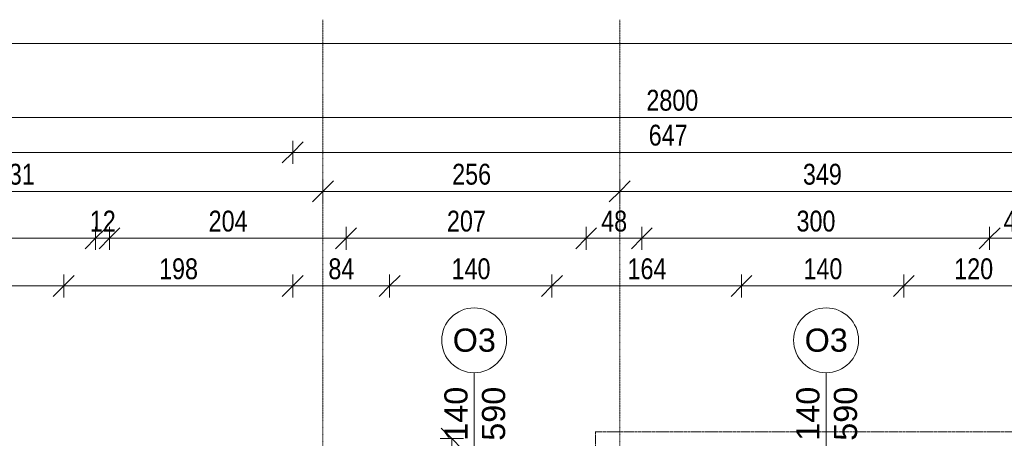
# Model space of a CAD drawing. Header units: centimetres. Extents: x 14785 to 20067, y -11124 to -8451.
# Tile 16 of 26: x 15958 to 16807, y -8812 to -8451. Entities that reach past the tile are written whole.
import ezdxf

# ---------------------------------------------------------------- set-up
doc = ezdxf.new("R2010")
doc.units = ezdxf.units.CM
doc.header["$XCLIPFRAME"] = 2
for name, pattern in [('Aligning Line 1_8_', [0.635, 0.3175, -0.3175]), ('Linia siatki', [0.9925, 0.47, -0.2175, 0.0875, -0.2175]), ('Linia wyrównania', [0.32004, 0.16002, -0.16002])]:
    doc.linetypes.add(name, pattern=pattern)
for name, color, linetype, lineweight in [('A-ANNO-DIMS', 211, 'Continuous', 9), ('A-ANNO-DIMS-100', 211, 'Continuous', 9), ('A-DETL', 90, 'Continuous', 9), ('A-DETL-THIN', 151, 'Continuous', 9), ('G-ANNO-REFR', 1, 'Linia wyrównania', 9), ('G-ANNO-TEXT', 231, 'Continuous', 9), ('S-GRID', 1, 'Continuous', 9)]:
    doc.layers.add(name, color=color, linetype=linetype, lineweight=lineweight)
doc.styles.add('Arial_4', font='arial.ttf', dxfattribs={"width": 0.8, "height": 18})
doc.styles.add('Arial_5', font='arial.ttf', dxfattribs={"height": 20})
doc.dimstyles.new('Przekątna_-_1_8_mm_Arial', dxfattribs={"dimscale": 30.48, "dimtxt": 18.364669, "dimasz": 0.590551, "dimexe": 0.328084, "dimexo": 0.0625, "dimgap": 0.016404, "dimtad": 1, "dimdec": 0, "dimdsep": 46, "dimtxsty": 'Arial_4', "dimblk1": 'OBLIQUE', "dimblk2": 'OBLIQUE', "dimsah": 1, "dimcen": 0.09, "dimazin": 0, "dimtfac": 1, "dimtdec": 4, "dimtix": 1, "dimtmove": 0, "dimatfit": 3, "dimfxl": 0.328084, "dimfxlon": 1, "dimtvp": 1, "dimtolj": 1, "dimtzin": 0, "dimarcsym": 2})
picture_1 = doc.add_image_def('image1.png', size_in_pixel=(425, 587))

# ---------------------------------------------------------------- blocks, each defined once
blk = doc.blocks.new('DIMBLOCK6-4_Poziom piętra')
at = {"layer": 'A-ANNO-DIMS-100'}
for p, q in [((15758.62, -8680.96), (15758.62, -8670.96)), ((15758.62, -8680.96), (15767.62, -8671.96)), ((15996.08, -8680.96), (15996.08, -8670.96)), ((15996.08, -8680.96), (16005.08, -8671.96)), ((15758.62, -8680.96), (15749.62, -8689.96)), ((15758.62, -8680.96), (15996.08, -8680.96)), ((15758.62, -8680.96), (15758.62, -8690.96)), ((15996.08, -8680.96), (15987.08, -8689.96)), ((15996.08, -8680.96), (15996.08, -8690.96))]:
    blk.add_line(p, q, dxfattribs=at)
at = {"layer": 'A-ANNO-DIMS-100', "color": 0, "insert": (15860.82, -8657.09), "char_height": 18, "width": 39.6677, "attachment_point": 1, "line_spacing_factor": 0.941778, "style": 'Arial_4'}
blk.add_mtext('237', dxfattribs=at)
blk = doc.blocks.new('_Oblique')
at = {"color": 0, "linetype": 'ByBlock', "lineweight": -2}
blk.add_line((-0.5, -0.5), (0.5, 0.5), dxfattribs=at)
blk = doc.blocks.new('DIMBLOCK7-4_Poziom piętra')
at = {"layer": 'A-ANNO-DIMS-100'}
for p, q in [((15996.08, -8680.96), (15996.08, -8670.96)), ((15996.08, -8680.96), (16005.08, -8671.96)), ((16193.62, -8680.96), (16193.62, -8670.96)), ((16193.62, -8680.96), (16202.62, -8671.96)), ((15996.08, -8680.96), (15987.08, -8689.96)), ((15996.08, -8680.96), (16193.62, -8680.96)), ((15996.08, -8680.96), (15996.08, -8690.96)), ((16193.62, -8680.96), (16184.62, -8689.96)), ((16193.62, -8680.96), (16193.62, -8690.96))]:
    blk.add_line(p, q, dxfattribs=at)
at = {"layer": 'A-ANNO-DIMS-100', "color": 0, "insert": (16078.32, -8657.09), "char_height": 18, "width": 39.6677, "attachment_point": 1, "line_spacing_factor": 0.941778, "style": 'Arial_4'}
blk.add_mtext('198', dxfattribs=at)
blk = doc.blocks.new('DIMBLOCK8-4_Poziom piętra')
at = {"layer": 'A-ANNO-DIMS-100'}
for p, q in [((16193.62, -8680.96), (16193.62, -8670.96)), ((16193.62, -8680.96), (16202.62, -8671.96)), ((16277.12, -8680.96), (16277.12, -8670.96)), ((16277.12, -8680.96), (16286.12, -8671.96)), ((16193.62, -8680.96), (16184.62, -8689.96)), ((16193.62, -8680.96), (16277.12, -8680.96)), ((16193.62, -8680.96), (16193.62, -8690.96)), ((16277.12, -8680.96), (16268.12, -8689.96)), ((16277.12, -8680.96), (16277.12, -8690.96))]:
    blk.add_line(p, q, dxfattribs=at)
at = {"layer": 'A-ANNO-DIMS-100', "color": 0, "insert": (16224.35, -8657.09), "char_height": 18, "width": 26.4451, "attachment_point": 1, "line_spacing_factor": 0.941778, "style": 'Arial_4'}
blk.add_mtext('84', dxfattribs=at)
blk = doc.blocks.new('DIMBLOCK9-4_Poziom piętra')
at = {"layer": 'A-ANNO-DIMS-100'}
for p, q in [((16277.12, -8680.96), (16277.12, -8670.96)), ((16277.12, -8680.96), (16286.12, -8671.96)), ((16417.12, -8680.96), (16417.12, -8670.96)), ((16417.12, -8680.96), (16426.12, -8671.96)), ((16277.12, -8680.96), (16268.12, -8689.96)), ((16277.12, -8680.96), (16417.12, -8680.96)), ((16277.12, -8680.96), (16277.12, -8690.96)), ((16417.12, -8680.96), (16408.12, -8689.96)), ((16417.12, -8680.96), (16417.12, -8690.96))]:
    blk.add_line(p, q, dxfattribs=at)
at = {"layer": 'A-ANNO-DIMS-100', "color": 0, "insert": (16330.59, -8657.09), "char_height": 18, "width": 39.6677, "attachment_point": 1, "line_spacing_factor": 0.941778, "style": 'Arial_4'}
blk.add_mtext('140', dxfattribs=at)
blk = doc.blocks.new('DIMBLOCK10-4_Poziom piętra')
at = {"layer": 'A-ANNO-DIMS-100'}
for p, q in [((16417.12, -8680.96), (16417.12, -8670.96)), ((16417.12, -8680.96), (16426.12, -8671.96)), ((16580.62, -8680.96), (16580.62, -8670.96)), ((16580.62, -8680.96), (16589.62, -8671.96)), ((16417.12, -8680.96), (16408.12, -8689.96)), ((16417.12, -8680.96), (16580.62, -8680.96)), ((16417.12, -8680.96), (16417.12, -8690.96)), ((16580.62, -8680.96), (16571.62, -8689.96)), ((16580.62, -8680.96), (16580.62, -8690.96))]:
    blk.add_line(p, q, dxfattribs=at)
at = {"layer": 'A-ANNO-DIMS-100', "color": 0, "insert": (16482.34, -8657.09), "char_height": 18, "width": 39.6677, "attachment_point": 1, "line_spacing_factor": 0.941778, "style": 'Arial_4'}
blk.add_mtext('164', dxfattribs=at)
blk = doc.blocks.new('DIMBLOCK11-4_Poziom piętra')
at = {"layer": 'A-ANNO-DIMS-100'}
for p, q in [((16580.62, -8680.96), (16580.62, -8670.96)), ((16580.62, -8680.96), (16589.62, -8671.96)), ((16720.62, -8680.96), (16720.62, -8670.96)), ((16720.62, -8680.96), (16729.62, -8671.96)), ((16580.62, -8680.96), (16571.62, -8689.96)), ((16580.62, -8680.96), (16720.62, -8680.96)), ((16580.62, -8680.96), (16580.62, -8690.96)), ((16720.62, -8680.96), (16711.62, -8689.96)), ((16720.62, -8680.96), (16720.62, -8690.96))]:
    blk.add_line(p, q, dxfattribs=at)
at = {"layer": 'A-ANNO-DIMS-100', "color": 0, "insert": (16634.09, -8657.09), "char_height": 18, "width": 39.6677, "attachment_point": 1, "line_spacing_factor": 0.941778, "style": 'Arial_4'}
blk.add_mtext('140', dxfattribs=at)
blk = doc.blocks.new('DIMBLOCK12-4_Poziom piętra')
at = {"layer": 'A-ANNO-DIMS-100'}
for p, q in [((16720.62, -8680.96), (16720.62, -8670.96)), ((16720.62, -8680.96), (16729.62, -8671.96)), ((16840.62, -8680.96), (16840.62, -8670.96)), ((16840.62, -8680.96), (16849.62, -8671.96)), ((16720.62, -8680.96), (16711.62, -8689.96)), ((16720.62, -8680.96), (16840.62, -8680.96)), ((16720.62, -8680.96), (16720.62, -8690.96)), ((16840.62, -8680.96), (16831.62, -8689.96)), ((16840.62, -8680.96), (16840.62, -8690.96))]:
    blk.add_line(p, q, dxfattribs=at)
at = {"layer": 'A-ANNO-DIMS-100', "color": 0, "insert": (16764.09, -8657.09), "char_height": 18, "width": 39.6677, "attachment_point": 1, "line_spacing_factor": 0.941778, "style": 'Arial_4'}
blk.add_mtext('120', dxfattribs=at)
blk = doc.blocks.new('DIMBLOCK23-4_Poziom piętra')
at = {"layer": 'A-ANNO-DIMS-100'}
for p, q in [((15678.62, -8639.81), (15678.62, -8629.81)), ((15678.62, -8639.81), (15687.62, -8630.81)), ((16023.62, -8639.81), (16023.62, -8629.81)), ((16023.62, -8639.81), (16032.62, -8630.81)), ((15678.62, -8639.81), (15669.62, -8648.81)), ((15678.62, -8639.81), (16023.62, -8639.81)), ((15678.62, -8639.81), (15678.62, -8649.81)), ((16023.62, -8639.81), (16014.62, -8648.81)), ((16023.62, -8639.81), (16023.62, -8649.81))]:
    blk.add_line(p, q, dxfattribs=at)
at = {"layer": 'A-ANNO-DIMS-100', "color": 0, "insert": (15834.59, -8615.94), "char_height": 18, "width": 39.6677, "attachment_point": 1, "line_spacing_factor": 0.941778, "style": 'Arial_4'}
blk.add_mtext('345', dxfattribs=at)
blk = doc.blocks.new('DIMBLOCK24-4_Poziom piętra')
at = {"layer": 'A-ANNO-DIMS-100'}
for p, q in [((16023.62, -8639.81), (16023.62, -8629.81)), ((16023.62, -8639.81), (16032.62, -8630.81)), ((16035.62, -8639.81), (16035.62, -8629.81)), ((16035.62, -8639.81), (16044.62, -8630.81)), ((16023.62, -8639.81), (16014.62, -8648.81)), ((16023.62, -8639.81), (16035.62, -8639.81)), ((16023.62, -8639.81), (16023.62, -8649.81)), ((16035.62, -8639.81), (16026.62, -8648.81)), ((16035.62, -8639.81), (16035.62, -8649.81))]:
    blk.add_line(p, q, dxfattribs=at)
at = {"layer": 'A-ANNO-DIMS-100', "color": 0, "insert": (16018.6, -8615.94), "char_height": 18, "width": 26.4451, "attachment_point": 1, "line_spacing_factor": 0.941778, "style": 'Arial_4'}
blk.add_mtext('12', dxfattribs=at)
blk = doc.blocks.new('DIMBLOCK25-4_Poziom piętra')
at = {"layer": 'A-ANNO-DIMS-100'}
for p, q in [((16035.62, -8639.81), (16035.62, -8629.81)), ((16035.62, -8639.81), (16044.62, -8630.81)), ((16239.62, -8639.81), (16239.62, -8629.81)), ((16239.62, -8639.81), (16248.62, -8630.81)), ((16035.62, -8639.81), (16026.62, -8648.81)), ((16035.62, -8639.81), (16239.62, -8639.81)), ((16035.62, -8639.81), (16035.62, -8649.81)), ((16239.62, -8639.81), (16230.62, -8648.81)), ((16239.62, -8639.81), (16239.62, -8649.81))]:
    blk.add_line(p, q, dxfattribs=at)
at = {"layer": 'A-ANNO-DIMS-100', "color": 0, "insert": (16121.09, -8615.94), "char_height": 18, "width": 39.6677, "attachment_point": 1, "line_spacing_factor": 0.941778, "style": 'Arial_4'}
blk.add_mtext('204', dxfattribs=at)
blk = doc.blocks.new('DIMBLOCK26-4_Poziom piętra')
at = {"layer": 'A-ANNO-DIMS-100'}
for p, q in [((16239.62, -8639.81), (16239.62, -8629.81)), ((16239.62, -8639.81), (16248.62, -8630.81)), ((16446.62, -8639.81), (16446.62, -8629.81)), ((16446.62, -8639.81), (16455.62, -8630.81)), ((16239.62, -8639.81), (16230.62, -8648.81)), ((16239.62, -8639.81), (16446.62, -8639.81)), ((16239.62, -8639.81), (16239.62, -8649.81)), ((16446.62, -8639.81), (16437.62, -8648.81)), ((16446.62, -8639.81), (16446.62, -8649.81))]:
    blk.add_line(p, q, dxfattribs=at)
at = {"layer": 'A-ANNO-DIMS-100', "color": 0, "insert": (16326.59, -8615.94), "char_height": 18, "width": 39.6677, "attachment_point": 1, "line_spacing_factor": 0.941778, "style": 'Arial_4'}
blk.add_mtext('207', dxfattribs=at)
blk = doc.blocks.new('DIMBLOCK27-4_Poziom piętra')
at = {"layer": 'A-ANNO-DIMS-100'}
for p, q in [((16446.62, -8639.81), (16446.62, -8629.81)), ((16446.62, -8639.81), (16455.62, -8630.81)), ((16494.62, -8639.81), (16494.62, -8629.81)), ((16494.62, -8639.81), (16503.62, -8630.81)), ((16446.62, -8639.81), (16437.62, -8648.81)), ((16446.62, -8639.81), (16494.62, -8639.81)), ((16446.62, -8639.81), (16446.62, -8649.81)), ((16494.62, -8639.81), (16485.62, -8648.81)), ((16494.62, -8639.81), (16494.62, -8649.81))]:
    blk.add_line(p, q, dxfattribs=at)
at = {"layer": 'A-ANNO-DIMS-100', "color": 0, "insert": (16459.6, -8615.94), "char_height": 18, "width": 26.4451, "attachment_point": 1, "line_spacing_factor": 0.941778, "style": 'Arial_4'}
blk.add_mtext('48', dxfattribs=at)
blk = doc.blocks.new('DIMBLOCK28-4_Poziom piętra')
at = {"layer": 'A-ANNO-DIMS-100'}
for p, q in [((16494.62, -8639.81), (16494.62, -8629.81)), ((16494.62, -8639.81), (16503.62, -8630.81)), ((16794.62, -8639.81), (16794.62, -8629.81)), ((16794.62, -8639.81), (16803.62, -8630.81)), ((16494.62, -8639.81), (16485.62, -8648.81)), ((16494.62, -8639.81), (16794.62, -8639.81)), ((16494.62, -8639.81), (16494.62, -8649.81)), ((16794.62, -8639.81), (16785.62, -8648.81)), ((16794.62, -8639.81), (16794.62, -8649.81))]:
    blk.add_line(p, q, dxfattribs=at)
at = {"layer": 'A-ANNO-DIMS-100', "color": 0, "insert": (16628.09, -8615.94), "char_height": 18, "width": 39.6677, "attachment_point": 1, "line_spacing_factor": 0.941778, "style": 'Arial_4'}
blk.add_mtext('300', dxfattribs=at)
blk = doc.blocks.new('DIMBLOCK29-4_Poziom piętra')
at = {"layer": 'A-ANNO-DIMS-100'}
for p, q in [((16794.62, -8639.81), (16794.62, -8629.81)), ((16794.62, -8639.81), (16803.62, -8630.81)), ((16840.62, -8639.81), (16840.62, -8629.81)), ((16840.62, -8639.81), (16849.62, -8630.81)), ((16794.62, -8639.81), (16785.62, -8648.81)), ((16794.62, -8639.81), (16840.62, -8639.81)), ((16794.62, -8639.81), (16794.62, -8649.81)), ((16840.62, -8639.81), (16831.62, -8648.81)), ((16840.62, -8639.81), (16840.62, -8649.81))]:
    blk.add_line(p, q, dxfattribs=at)
at = {"layer": 'A-ANNO-DIMS-100', "color": 0, "insert": (16806.6, -8615.94), "char_height": 18, "width": 26.4451, "attachment_point": 1, "line_spacing_factor": 0.941778, "style": 'Arial_4'}
blk.add_mtext('46', dxfattribs=at)
blk = doc.blocks.new('DIMBLOCK38-4_Poziom piętra')
at = {"layer": 'A-ANNO-DIMS-100'}
for p, q in [((15688.62, -8599.34), (15688.62, -8589.34)), ((15688.62, -8599.34), (15697.62, -8590.34)), ((16219.62, -8599.34), (16219.62, -8589.34)), ((16219.62, -8599.34), (16228.62, -8590.34)), ((15688.62, -8599.34), (15679.62, -8608.34)), ((15688.62, -8599.34), (16219.62, -8599.34)), ((15688.62, -8599.34), (15688.62, -8609.34)), ((16219.62, -8599.34), (16210.62, -8608.34)), ((16219.62, -8599.34), (16219.62, -8609.34))]:
    blk.add_line(p, q, dxfattribs=at)
at = {"layer": 'A-ANNO-DIMS-100', "color": 0, "insert": (15937.59, -8575.48), "char_height": 18, "width": 39.6677, "attachment_point": 1, "line_spacing_factor": 0.941778, "style": 'Arial_4'}
blk.add_mtext('531', dxfattribs=at)
blk = doc.blocks.new('DIMBLOCK39-4_Poziom piętra')
at = {"layer": 'A-ANNO-DIMS-100'}
for p, q in [((16219.62, -8599.34), (16219.62, -8589.34)), ((16219.62, -8599.34), (16228.62, -8590.34)), ((16475.62, -8599.34), (16475.62, -8589.34)), ((16475.62, -8599.34), (16484.62, -8590.34)), ((16219.62, -8599.34), (16210.62, -8608.34)), ((16219.62, -8599.34), (16475.62, -8599.34)), ((16219.62, -8599.34), (16219.62, -8609.34)), ((16475.62, -8599.34), (16466.62, -8608.34)), ((16475.62, -8599.34), (16475.62, -8609.34))]:
    blk.add_line(p, q, dxfattribs=at)
at = {"layer": 'A-ANNO-DIMS-100', "color": 0, "insert": (16331.09, -8575.48), "char_height": 18, "width": 39.6677, "attachment_point": 1, "line_spacing_factor": 0.941778, "style": 'Arial_4'}
blk.add_mtext('256', dxfattribs=at)
blk = doc.blocks.new('DIMBLOCK40-4_Poziom piętra')
at = {"layer": 'A-ANNO-DIMS-100'}
for p, q in [((16475.62, -8599.34), (16475.62, -8589.34)), ((16475.62, -8599.34), (16484.62, -8590.34)), ((16824.62, -8599.34), (16824.62, -8589.34)), ((16824.62, -8599.34), (16833.62, -8590.34)), ((16475.62, -8599.34), (16466.62, -8608.34)), ((16475.62, -8599.34), (16824.62, -8599.34)), ((16475.62, -8599.34), (16475.62, -8609.34)), ((16824.62, -8599.34), (16815.62, -8608.34)), ((16824.62, -8599.34), (16824.62, -8609.34))]:
    blk.add_line(p, q, dxfattribs=at)
at = {"layer": 'A-ANNO-DIMS-100', "color": 0, "insert": (16633.59, -8575.48), "char_height": 18, "width": 39.6677, "attachment_point": 1, "line_spacing_factor": 0.941778, "style": 'Arial_4'}
blk.add_mtext('349', dxfattribs=at)
blk = doc.blocks.new('DIMBLOCK44-4_Poziom piętra')
at = {"layer": 'A-ANNO-DIMS-100'}
for p, q in [((15120.62, -8565.63), (15120.62, -8555.63)), ((15120.62, -8565.63), (15129.62, -8556.63)), ((16193.62, -8565.63), (16193.62, -8555.63)), ((16193.62, -8565.63), (16202.62, -8556.63)), ((15120.62, -8565.63), (15111.62, -8574.63)), ((15120.62, -8565.63), (16193.62, -8565.63)), ((15120.62, -8565.63), (15120.62, -8575.63)), ((16193.62, -8565.63), (16184.62, -8574.63)), ((16193.62, -8565.63), (16193.62, -8575.63))]:
    blk.add_line(p, q, dxfattribs=at)
at = {"layer": 'A-ANNO-DIMS-100', "color": 0, "insert": (15635.08, -8541.77), "char_height": 18, "width": 52.8902, "attachment_point": 1, "line_spacing_factor": 0.941778, "style": 'Arial_4'}
blk.add_mtext('1073', dxfattribs=at)
blk = doc.blocks.new('DIMBLOCK45-4_Poziom piętra')
at = {"layer": 'A-ANNO-DIMS-100'}
for p, q in [((16193.62, -8565.63), (16193.62, -8555.63)), ((16193.62, -8565.63), (16202.62, -8556.63)), ((16840.62, -8565.63), (16840.62, -8555.63)), ((16840.62, -8565.63), (16849.62, -8556.63)), ((16193.62, -8565.63), (16184.62, -8574.63)), ((16193.62, -8565.63), (16840.62, -8565.63)), ((16193.62, -8565.63), (16193.62, -8575.63)), ((16840.62, -8565.63), (16831.62, -8574.63)), ((16840.62, -8565.63), (16840.62, -8575.63))]:
    blk.add_line(p, q, dxfattribs=at)
at = {"layer": 'A-ANNO-DIMS-100', "color": 0, "insert": (16500.59, -8541.77), "char_height": 18, "width": 39.6677, "attachment_point": 1, "line_spacing_factor": 0.941778, "style": 'Arial_4'}
blk.add_mtext('647', dxfattribs=at)
blk = doc.blocks.new('DIMBLOCK47-4_Poziom piętra')
at = {"layer": 'A-ANNO-DIMS-100'}
for p, q in [((15120.62, -8535.51), (15120.62, -8525.51)), ((15120.62, -8535.51), (15129.62, -8526.51)), ((17920.62, -8535.51), (17920.62, -8525.51)), ((17920.62, -8535.51), (17929.62, -8526.51)), ((15120.62, -8535.51), (15111.62, -8544.51)), ((15120.62, -8535.51), (17920.62, -8535.51)), ((15120.62, -8535.51), (15120.62, -8545.51)), ((17920.62, -8535.51), (17911.62, -8544.51)), ((17920.62, -8535.51), (17920.62, -8545.51))]:
    blk.add_line(p, q, dxfattribs=at)
at = {"layer": 'A-ANNO-DIMS-100', "color": 0, "insert": (16498.58, -8511.64), "char_height": 18, "width": 52.8902, "attachment_point": 1, "line_spacing_factor": 0.941778, "style": 'Arial_4'}
blk.add_mtext('2800', dxfattribs=at)
blk = doc.blocks.new('DIMBLOCK210-4_Poziom piętra')
at = {"layer": 'A-ANNO-DIMS-100'}
for p, q in [((16330.74, -8812.71), (16321.74, -8803.71)), ((16330.74, -8812.71), (16320.74, -8812.71)), ((16330.74, -8875.71), (16330.74, -8812.71)), ((16330.74, -8812.71), (16339.74, -8821.71)), ((16330.74, -8812.71), (16340.74, -8812.71)), ((16330.74, -8875.71), (16321.74, -8866.71)), ((16330.74, -8875.71), (16320.74, -8875.71)), ((16330.74, -8875.71), (16339.74, -8884.71)), ((16330.74, -8875.71), (16340.74, -8875.71))]:
    blk.add_line(p, q, dxfattribs=at)
at = {"layer": 'A-ANNO-DIMS-100', "color": 0, "insert": (16306.87, -8855.23), "char_height": 18, "width": 26.4451, "attachment_point": 1, "rotation": 90, "line_spacing_factor": 0.941778, "style": 'Arial_4'}
blk.add_mtext('63', dxfattribs=at)

msp = doc.modelspace()

# ---------------------------------------------------------------- linework, layer by layer
at = {"layer": 'A-DETL', "linetype": 'Aligning Line 1_8_', "lineweight": 18}
for p, q in [((16454.55, -8806.76), (16850.55, -8806.76)), ((16454.62, -8806.76), (16454.62, -9343.21))]:
    msp.add_line(p, q, dxfattribs=at)
at = {"layer": 'A-DETL-THIN'}
for p, q in [((16350.08, -8755.82), (16350.08, -8865.82)), ((16653.58, -8755.82), (16653.58, -8865.82))]:
    msp.add_line(p, q, dxfattribs=at)
for centre in [(16350.08, -8727.82), (16653.58, -8727.82)]:
    msp.add_circle(centre, 28, dxfattribs=at)
at = {"layer": 'S-GRID', "linetype": 'Linia siatki'}
for p, q in [((16219.62, -8451.11), (16219.62, -11063.66)), ((16475.62, -8451.11), (16475.62, -11063.66))]:
    msp.add_line(p, q, dxfattribs=at)

# ---------------------------------------------------------------- texts
at = {"layer": 'G-ANNO-TEXT', "color": 7, "char_height": 20, "width": 45.6962, "attachment_point": 1, "style": 'Arial_5'}
for insert in [(16331.56, -8717.7), (16635.06, -8717.7)]:
    msp.add_mtext('O3', dxfattribs=dict(at, insert=insert))
at = {"layer": 'G-ANNO-TEXT', "color": 7, "char_height": 20, "width": 57.7215, "attachment_point": 1, "rotation": 90, "style": 'Arial_5'}
for s, insert in [('140', (16324.35, -8814.54)), ('590', (16356.76, -8814.54)), ('140', (16627.85, -8814.54)), ('590', (16660.26, -8814.54))]:
    msp.add_mtext(s, dxfattribs=dict(at, insert=insert))

# ---------------------------------------------------------------- dimensions: what is measured, and where the dimension line sits
at = {"layer": 'A-ANNO-DIMS'}
for base, p1, p2, override, picture, middle in [((17920.62, -8535.51), (15120.62, -8545.51), (17920.62, -8545.51), {"dimpost": '<>', "dimfxl": 2800}, 'DIMBLOCK47-4_Poziom piętra', (16520.62, -8525.82)), ((16193.62, -8565.63), (15120.62, -8575.63), (16193.62, -8575.63), {"dimpost": '<>', "dimfxl": 1073}, 'DIMBLOCK44-4_Poziom piętra', (15657.12, -8555.94)), ((16840.62, -8565.63), (16193.62, -8575.63), (16840.62, -8575.63), {"dimpost": '<>', "dimfxl": 647}, 'DIMBLOCK45-4_Poziom piętra', (16517.12, -8555.94)), ((16219.62, -8599.34), (15688.62, -8589.34), (16219.62, -8589.34), {"dimpost": '<>', "dimfxl": 531}, 'DIMBLOCK38-4_Poziom piętra', (15954.12, -8589.65)), ((16475.62, -8599.34), (16219.62, -8589.34), (16475.62, -8589.34), {"dimpost": '<>', "dimfxl": 256}, 'DIMBLOCK39-4_Poziom piętra', (16347.62, -8589.65)), ((16824.62, -8599.34), (16475.62, -8589.34), (16824.62, -8589.34), {"dimpost": '<>', "dimfxl": 349}, 'DIMBLOCK40-4_Poziom piętra', (16650.12, -8589.65)), ((16023.62, -8639.81), (15678.62, -8649.81), (16023.62, -8649.81), {"dimpost": '<>', "dimfxl": 345}, 'DIMBLOCK23-4_Poziom piętra', (15851.12, -8630.11)), ((16035.62, -8639.81), (16023.62, -8649.81), (16035.62, -8649.81), {"dimpost": '<>', "dimfxl": 12}, 'DIMBLOCK24-4_Poziom piętra', (16029.62, -8630.27)), ((16239.62, -8639.81), (16035.62, -8649.81), (16239.62, -8649.81), {"dimpost": '<>', "dimfxl": 204}, 'DIMBLOCK25-4_Poziom piętra', (16137.62, -8630.11)), ((16446.62, -8639.81), (16239.62, -8649.81), (16446.62, -8649.81), {"dimpost": '<>', "dimfxl": 207}, 'DIMBLOCK26-4_Poziom piętra', (16343.12, -8630.11)), ((16494.62, -8639.81), (16446.62, -8649.81), (16494.62, -8649.81), {"dimpost": '<>', "dimfxl": 48}, 'DIMBLOCK27-4_Poziom piętra', (16470.62, -8630.11)), ((16794.62, -8639.81), (16494.62, -8649.81), (16794.62, -8649.81), {"dimpost": '<>', "dimfxl": 300}, 'DIMBLOCK28-4_Poziom piętra', (16644.62, -8630.11)), ((16840.62, -8639.81), (16794.62, -8649.81), (16840.62, -8649.81), {"dimpost": '<>', "dimfxl": 46}, 'DIMBLOCK29-4_Poziom piętra', (16817.62, -8630.11)), ((15996.08, -8680.96), (15758.62, -8690.96), (15996.08, -8690.96), {"dimpost": '<>', "dimfxl": 237.46}, 'DIMBLOCK6-4_Poziom piętra', (15877.35, -8671.27)), ((16193.62, -8680.96), (15996.08, -8690.96), (16193.62, -8690.96), {"dimpost": '<>', "dimfxl": 197.54}, 'DIMBLOCK7-4_Poziom piętra', (16094.85, -8671.27)), ((16277.12255481, -8680.96237526), (16193.62255481, -8690.96237526), (16277.12255481, -8690.96237526), {"dimpost": '<>', "dimfxl": 83.5}, 'DIMBLOCK8-4_Poziom piętra', (16235.37255481, -8671.27206143)), ((16417.12, -8680.96), (16277.12, -8690.96), (16417.12, -8690.96), {"dimpost": '<>', "dimfxl": 140}, 'DIMBLOCK9-4_Poziom piętra', (16347.12, -8671.27)), ((16580.62255481, -8680.96237526), (16417.12255481, -8690.96237526), (16580.62255481, -8690.96237526), {"dimpost": '<>', "dimfxl": 163.5}, 'DIMBLOCK10-4_Poziom piętra', (16498.87255481, -8671.27206143)), ((16720.62, -8680.96), (16580.62, -8690.96), (16720.62, -8690.96), {"dimpost": '<>', "dimfxl": 140}, 'DIMBLOCK11-4_Poziom piętra', (16650.62, -8671.27)), ((16840.62, -8680.96), (16720.62, -8690.96), (16840.62, -8690.96), {"dimpost": '<>', "dimfxl": 120}, 'DIMBLOCK12-4_Poziom piętra', (16780.62, -8671.27))]:
    dim = msp.add_linear_dim(base=base, p1=p1, p2=p2, dimstyle='Przekątna_-_1_8_mm_Arial', override=override, dxfattribs=at)
    dim.commit()
    dim.dimension.update_dxf_attribs({"geometry": picture, "text_midpoint": middle})
dim = msp.add_linear_dim(base=(16330.74, -8812.71), p1=(16320.74, -8875.71), p2=(16320.74, -8812.71), angle=90, dimstyle='Przekątna_-_1_8_mm_Arial', override={"dimpost": '<>', "dimfxl": 63}, dxfattribs=at)
dim.commit()
dim.dimension.update_dxf_attribs({"geometry": 'DIMBLOCK210-4_Poziom piętra', "text_midpoint": (16321.04, -8844.21)})

# ---------------------------------------------------------------- pictures from other files: only their frames are drawn
at = {"layer": 'G-ANNO-REFR'}
image = msp.add_image(picture_1, insert=(13294.02, -10599.16), size_in_units=(1499.31, 2070.81), dxfattribs=at)
image.set_boundary_path([(422.208, 706.731), (422.208, -16.598), (1893.711, -16.598), (1893.711, 706.731), (422.208, 706.731)])
image.dxf.flags = 15

doc.saveas('drawing.dxf')
